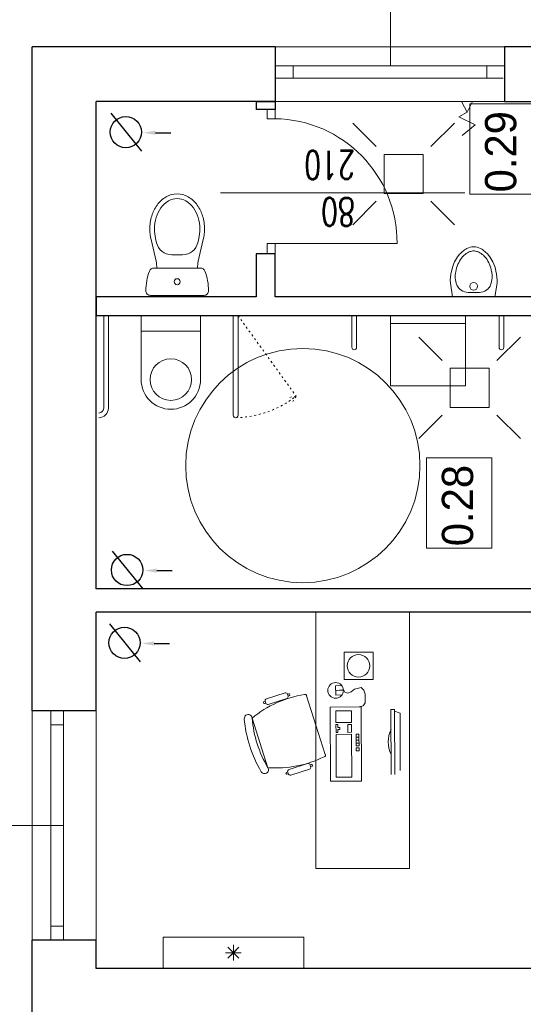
# Model space of a CAD drawing. Header units: millimetres. Extents: x -2948 to 78628, y 64669 to 215420.
# Tile 117 of 256: x 56094 to 56417, y 97276 to 97907. Entities that reach past the tile are written whole.
import ezdxf
from ezdxf.enums import TextEntityAlignment as Align

# ---------------------------------------------------------------- set-up
doc = ezdxf.new("R2010")
doc.units = ezdxf.units.MM
doc.linetypes.add('ACAD_ISO03W100', pattern=[30, 12, -18])
doc.linetypes.add('HIDDEN', pattern=[9.525, 6.35, -3.175])
for name, color, linetype, lineweight in [('1_OPIS_OKNA', 60, 'Continuous', 13), ('a_meble', 240, 'Continuous', 5), ('meble inst', 240, 'Continuous', 5), ('NOWE SCIANY', 3, 'Continuous', 13), ('OPIS', 2, 'Continuous', 13), ('P_WYPOSAZENIE_SANITARNE', 4, 'Continuous', 5), ('pomiwszczenia', 95, 'Continuous', 20), ('POMOC', 1, 'Continuous', 13), ('SCIANY', 7, 'Continuous', 30), ('STOLARKA', 3, 'Continuous', 13), ('WYMIAR', 5, 'Continuous', 13), ('WYPOSAZENIE_SANITARNE', 122, 'Continuous', 5), ('ŚCIANY', 7, 'Continuous', 30)]:
    doc.layers.add(name, color=color, linetype=linetype, lineweight=lineweight)
doc.styles.add('CP_ATTR', font='ROMANS.SHX')
doc.styles.add('style2', font='romans.shx', dxfattribs={"width": 0.7})
doc.dimstyles.new('100', dxfattribs={"dimscale": 80, "dimtxt": 0.2, "dimasz": 0.2, "dimexe": 1.25, "dimexo": 0.625, "dimgap": 0.05, "dimtad": 1, "dimdec": 0, "dimdsep": 46, "dimlunit": 6, "dimtxsty": 'style2', "dimblk1": 'TICK', "dimblk2": 'TICK', "dimsah": 1, "dimcen": 0.2, "dimse1": 1, "dimse2": 1, "dimclrd": 256, "dimclrt": 2, "dimadec": 0, "dimazin": 0, "dimtfac": 1, "dimtdec": 0, "dimtix": 1, "dimtmove": 1, "dimatfit": 0, "dimldrblk": 'DOTSMALL', "dimfxl": 1, "dimtolj": 1, "dimtzin": 0, "dimarcsym": 0})

# ---------------------------------------------------------------- blocks, each defined once
blk = doc.blocks.new('kom')
at = {"layer": 'a_meble'}
for points in [[(39.05, -14.92, -0.401573), (37.5, -14.16, -0.132972), (30.49, 21.93, -1), (27.95, 26.23, -0.112252), (61.8, 37.04, -1), (62.23, 32.06, 0.112252), (30.49, 21.93), (62.23, 32.06, -0.132972), (77.43, -1.41, -0.401573), (76.61, -2.93)], [(71.81, 23.31, 0.414214), (71, 21.74), (74.8, 9.83, 0.414214), (76.37, 9.02), (77.56, 9.4), (77.85, 8.51, -0.414214), (77.65, 8.12), (77.05, 7.93, -0.414214), (76.66, 8.13), (76.37, 9.02), (77.56, 9.4, 0.414214), (78.37, 10.97), (74.57, 22.88, 0.414214), (73, 23.69), (71.81, 23.31), (71.52, 24.21, -0.414214), (71.73, 24.6), (72.32, 24.79, -0.414214), (72.72, 24.59), (73, 23.69)], [(26.56, 8.86), (26.28, 9.76, -0.414214), (26.48, 10.15), (27.07, 10.34, -0.414214), (27.47, 10.14), (27.75, 9.24), (26.56, 8.86, 0.414214), (25.75, 7.29), (29.55, -4.62, 0.414214), (31.12, -5.43), (32.32, -5.05), (32.6, -5.94, -0.414214), (32.4, -6.33), (31.8, -6.52, -0.414214), (31.41, -6.32), (31.12, -5.43), (32.32, -5.05, 0.414214), (33.13, -3.48), (29.32, 8.43, 0.414214), (27.75, 9.24)], [(38.99, -57, -0.234116), (55.02, -56.92)]]:
    blk.add_lwpolyline(points, format="xyb", dxfattribs=at)
for points in [[(76.54, -2.73), (38.99, -14.72)], [(82.6, -68.76), (129.99, -68.76), (129.99, -8.76), (-34.01, -8.76), (-34.01, -68.76), (82.6, -68.76)], [(77.09, -25.49), (77.02, -21.47), (82.99, -21.38), (83.14, -25.32)], [(80.13, -26.42), (80, -21.43), (80.41, -26.41)], [(80.61, -26.54), (78.88, -27.31), (78.12, -29.05), (79.09, -31.36), (80.73, -33.56), (81.91, -37.79), (80.14, -39.5), (77.58, -40.31), (71.93, -40.33), (70.01, -38.97), (69.41, -36.59)], [(51.91, -36.36), (50.03, -36.37), (50.02, -34.5), (51.9, -34.49)], [(51.9, -34.49), (51.91, -36.36)], [(26.23, -57.05), (67.78, -56.86), (67.79, -59.15), (26.24, -59.34)], [(28.61, -62.82), (65.46, -62.65), (66.62, -59.15)]]:
    blk.add_lwpolyline(points, dxfattribs=at)
for points in [[(21.82, -18.06), (69.32, -17.84), (69.41, -37.84), (21.91, -38.06)], [(24.34, -21.8), (51.84, -21.68), (51.89, -31.68), (24.39, -31.8)], [(56.22, -22.91), (56.23, -24.16), (54.98, -24.16), (54.97, -22.91), (53.1, -22.92), (53.09, -21.67), (58.09, -21.65), (58.1, -22.9)], [(66.84, -21.61), (66.89, -31.61), (59.39, -31.64), (59.34, -21.64)], [(53.14, -31.67), (53.12, -29.17), (58.12, -29.15), (58.14, -31.65)], [(86.87, -45.37), (104.43, -45.41), (104.47, -26.83), (86.92, -26.78)], [(41.27, -34.54), (43.15, -34.53), (43.16, -36.4), (41.28, -36.41)], [(44.41, -36.4), (44.4, -34.52), (46.27, -34.51), (46.28, -36.39)], [(46.27, -34.51), (48.15, -34.5), (48.16, -36.38), (46.28, -36.39)], [(48.15, -34.5), (50.02, -34.5), (50.03, -36.37), (48.16, -36.38)]]:
    blk.add_lwpolyline(points, close=True, dxfattribs=at)
for centre, radius in [((80, -21.43), 5), ((95.67, -36.1), 7.23)]:
    blk.add_circle(centre, radius, dxfattribs=at)
blk = doc.blocks.new('2DHSN_701_zgzz0d2')
for p, q in [((-19, 0), (19, 0)), ((-19, -41), (-19, 0)), ((19, -41), (19, 0)), ((-19, -10), (19, -10))]:
    blk.add_line(p, q)
blk.add_circle((0, -41), 13.3)
for start, end in [(-180, -90), (-90, 0)]:
    blk.add_arc((0, -41), 19, start, end)
at = {"linetype": 'ByBlock', "style": 'CP_ATTR', "flags": 9}
for tag, p in [('NAME', (-9.19, -2.14)), ('FLOW', (-9.19, -2.15)), ('CHARACTER', (-9.19, -2.16)), ('TEMPERATURE', (-9.19, -2.16)), ('NUMBER', (-9.19, -2.17)), ('PRODUCT-TYPE', (-9.19, -2.18)), ('ORDER-NO', (-9.19, -2.19)), ('OTHER', (-9.18, -2.14)), ('PN', (-9.18, -2.15)), ('PRODUCER', (-9.17, -2.15)), ('ARTICLE', (-9.16, -2.14)), ('VOLTAGE', (-9.16, -2.17)), ('GROUP', (-9.15, -2.16)), ('WEIGHT', (-9.15, -2.16)), ('POWER', (-9.15, -2.19)), ('DN', (-9.14, -2.18))]:
    blk.add_attdef(tag, text='', height=0.000132, dxfattribs=at).set_placement(p, align=Align.MIDDLE_LEFT)
blk = doc.blocks.new('2DHSN_716_f2sxu40')
for p, q in [((-29, 0), (24, 0)), ((-24, -45), (-24, 0)), ((24, 0), (24, -45)), ((24, -5), (-24, -5)), ((24, -45), (-24, -45))]:
    blk.add_line(p, q)
at = {"linetype": 'ByBlock', "style": 'CP_ATTR', "flags": 9}
for tag, p in [('NAME', (-7.36, -1.83)), ('FLOW', (-7.36, -1.83)), ('CHARACTER', (-7.36, -1.84)), ('NUMBER', (-7.36, -1.85)), ('TEMPERATURE', (-7.36, -1.85)), ('PRODUCT-TYPE', (-7.36, -1.86)), ('ORDER-NO', (-7.36, -1.87)), ('PN', (-7.34, -1.83)), ('OTHER', (-7.34, -1.83)), ('PRODUCER', (-7.33, -1.83)), ('VOLTAGE', (-7.33, -1.85)), ('ARTICLE', (-7.32, -1.83)), ('WEIGHT', (-7.32, -1.84)), ('GROUP', (-7.32, -1.85)), ('POWER', (-7.32, -1.87)), ('DN', (-7.31, -1.86))]:
    blk.add_attdef(tag, text='', height=0.00005, dxfattribs=at).set_placement(p, align=Align.MIDDLE_LEFT)
blk = doc.blocks.new('A$C172927FC')
at = {"layer": 'WYPOSAZENIE_SANITARNE'}
for p, q in [((-8.68, 35.29), (0.05, 33.82)), ((0.05, 33.82), (0.01, 6.84)), ((-8.68, 5.37), (0.02, 6.84))]:
    blk.add_line(p, q, dxfattribs=at)
at = {"layer": 'WYPOSAZENIE_SANITARNE', "extrusion": (0, 0, -1)}
for centre, major_axis, start_param, end_param in [((-14.38, 15.45), (-13.38, 13.38), 0.083366, 0.348876), ((-9.98, 5.67), (-20.97, 20.97), 0.353831, 0.563601), ((-11.05, 6.71), (-18.11, 18.11), 0.393284, 0.589384), ((-9.96, 5.65), (-20.98, 20.98), 0.563092, 0.828839), ((-12.86, 14.9), (12.19, 12.19), -0.97239, -0.742667), ((-12.8, 18.28), (-9.8, 9.8), 0.834211, 1.17158), ((-14.06, 15.1), (-13.72, 13.72), 6.016495, 6.365606), ((-17.18, 18.16), (-8.92, 8.92), 5.87072, 6.153939), ((-18.08, 18.91), (8.09, 8.09), 4.580174, 4.87766), ((-13.87, 13.28), (-13.06, 13.06), 0.157604, 0.398026), ((-10.3, 24.35), (-5.16, 5.16), 1.168328, 1.614808), ((-10.77, 23.88), (5.63, 5.63), 0.040978, 0.620876), ((-23.17, 20.32), (6.29, 6.29), 3.928059, 4.443853), ((-23.14, 20.37), (6.32, 6.32), 3.408761, 3.922462), ((-22.72, 20.34), (4.71, 4.71), 3.924544, 4.299004), ((-22.72, 20.31), (4.71, 4.71), 3.554869, 3.929329), ((-6.73, 20.33), (1.77, 1.77), 2.356194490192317, 8.639379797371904), ((-61.62, 20.32), (41.64, 41.64), 0.702899, 0.867788), ((-14.05, 25.58), (-13.73, 13.73), 4.629586, 4.978331), ((-17.18, 22.49), (8.92, 8.92), 3.27073, 3.553949), ((-18.08, 21.74), (8.09, 8.09), 2.976213, 3.273699), ((-10.77, 16.77), (5.63, 5.63), 0.949811, 1.529709), ((-14.38, 25.22), (13.38, 13.38), 2.792384, 3.057777), ((-13.87, 27.37), (-13.06, 13.06), 4.314254, 4.554676), ((-9.97, 35.03), (-20.99, 20.99), 4.148711, 4.358191), ((-11.05, 33.94), (-18.11, 18.11), 4.122896, 4.318997), ((-12.86, 25.75), (12.19, 12.19), 2.313354, 2.543077), ((-12.8, 22.37), (9.8, 9.8), 1.969904, 2.307273), ((-10.3, 16.3), (5.16, 5.16), 1.526676, 1.973155), ((-9.96, 35.02), (-20.98, 20.98), 3.883456, 4.149114)]:
    blk.add_ellipse(centre, major_axis=major_axis, ratio=1, start_param=start_param, end_param=end_param, dxfattribs=at)
blk = doc.blocks.new('2DHSN_724_5an68yu')
for p, q in [((-17.5, 17.51), (-32.5, 32.51)), ((17.5, 17.51), (32.5, 32.51)), ((-17.5, -17.51), (-32.5, -32.51)), ((17.5, -17.51), (32.5, -32.51))]:
    blk.add_line(p, q)
blk.add_lwpolyline([(-12.5, 12.5), (12.5, 12.5), (12.5, -12.5), (-12.5, -12.5)], close=True)
at = {"linetype": 'ByBlock', "style": 'CP_ATTR', "flags": 9}
for tag, p in [('NAME', (-9.19, -1.83)), ('FLOW', (-9.19, -1.83)), ('CHARACTER', (-9.19, -1.84)), ('NUMBER', (-9.19, -1.85)), ('TEMPERATURE', (-9.19, -1.85)), ('PRODUCT-TYPE', (-9.19, -1.86)), ('ORDER-NO', (-9.19, -1.87)), ('PN', (-9.18, -1.83)), ('OTHER', (-9.18, -1.83)), ('PRODUCER', (-9.17, -1.83)), ('ARTICLE', (-9.16, -1.83)), ('VOLTAGE', (-9.16, -1.85)), ('WEIGHT', (-9.15, -1.84)), ('GROUP', (-9.15, -1.85)), ('POWER', (-9.15, -1.87)), ('DN', (-9.14, -1.86))]:
    blk.add_attdef(tag, text='', height=0.00005, dxfattribs=at).set_placement(p, align=Align.MIDDLE_LEFT)
blk = doc.blocks.new('A$C48A16FC9')
at = {"layer": 'WYPOSAZENIE_SANITARNE'}
for p, q in [((-13.67, 35.98), (20.52, 35.98)), ((-13.28, 0.27), (-10.09, 14.1)), ((18.4, 18.48), (-11.55, 18.48)), ((20.13, 0.27), (16.94, 14.1)), ((0, 10), (6.85, 10)), ((-10.36, -0.41), (-9.74, 2.25)), ((17.21, -0.41), (16.6, 2.25))]:
    blk.add_line(p, q, dxfattribs=at)
for points in [[(-14.07, -6.52, 0.072039), (-12.86, -14.86, 0.083339), (-9.48, -21.8, 0.106661), (-3.63, -27.12, 0.132138), (3.43, -29.02, 0.132138), (10.48, -27.12, 0.106661), (16.33, -21.8, 0.083339), (19.72, -14.86, 0.072039), (20.93, -6.52, 0.05824), (20.13, 0.27, 0.083339)], [(-13.28, 0.27, 0.05824), (-14.07, -6.52, 0.072039)], [(-10.36, -0.43, 0.05824), (-11.07, -6.52, 0.05824)], [(-11.07, -6.52, 0.072039), (-9.99, -14.01, 0.083339), (-7.04, -20.05, 0.106661), (-2.12, -24.52, 0.132138), (3.43, -26.02, 0.132138), (8.98, -24.52, 0.106661), (13.89, -20.05, 0.083339), (16.84, -14.01, 0.072039), (17.93, -6.52, 0.05824), (17.21, -0.43, 0.05824)]]:
    blk.add_lwpolyline(points, format="xyb", dxfattribs=at)
blk.add_circle((3.43, 27.23), 1.96, dxfattribs=at)
for centre, radius, start, end in [((-13.67, 32.98), 3, 90, 180.53765), ((20.33, 33.3), 37, 180.53765, 200.34174), ((20.52, 32.98), 3, 359.46235, 90), ((-13.48, 33.3), 37, 339.65826, 359.46235), ((-11.55, 21.48), 3, 200.34174, 270), ((18.4, 21.48), 3, 270, 339.65826), ((-29.57, 18.6), 20, 346.99533, 359.67168), ((36.43, 18.6), 20, 180.32832, 193.00467), ((0, 0), 10, 90, 166.99533), ((6.85, 0), 10, 13.00467, 90)]:
    blk.add_arc(centre, radius, start, end, dxfattribs=at)
blk = doc.blocks.new('TICK')
at = {"color": 5}
for p, q in [((0, -0.75), (0, 0.75)), ((-1, 0), (1, 0))]:
    blk.add_line(p, q, dxfattribs=at)
at = {"const_width": 0.1}
blk.add_lwpolyline([(-0.354, -0.354), (0.354, 0.354)], dxfattribs=at)
blk = doc.blocks.new('*D1231')
at = {"layer": 'Defpoints', "color": 0, "ltscale": 2, "transparency": 16777216}
for p in [(55415.52, 97299.17), (56153.73, 97299.17), (56153.73, 97257.17)]:
    blk.add_point(p, dxfattribs=at)
at = {"layer": 'WYMIAR', "lineweight": -2, "ltscale": 2, "transparency": 16777216}
blk.add_line((55415.52, 97273.17), (55415.52, 97283.17), dxfattribs=at)
at = {"layer": 'WYMIAR', "lineweight": -2, "ltscale": 2, "transparency": 16777216, "xscale": 16, "yscale": 16, "zscale": 16}
for p, rotation in [((55415.52, 97299.17), 90), ((55415.52, 97257.17), 270)]:
    blk.add_blockref('TICK', p, dxfattribs=dict(at, rotation=rotation))
at = {"layer": 'WYMIAR', "color": 2, "ltscale": 2, "transparency": 16777216, "insert": (55403.52, 97278.17), "char_height": 16, "attachment_point": 5, "rotation": 90, "style": 'style2'}
blk.add_mtext('\\A1;42', dxfattribs=at)
blk = doc.blocks.new('_DotSmall')
at = {"layer": 'OPIS', "color": 0, "const_width": 0.5}
blk.add_lwpolyline([(-0.0625, 0, 1), (0.0625, 0, 1)], format="xyb", close=True, dxfattribs=at)
blk = doc.blocks.new('*D1232')
at = {"layer": 'Defpoints', "color": 0, "ltscale": 2, "transparency": 16777216}
for p in [(55415.52, 97527.17), (56153.73, 97527.17), (56153.73, 97299.17)]:
    blk.add_point(p, dxfattribs=at)
at = {"layer": 'WYMIAR', "lineweight": -2, "ltscale": 2, "transparency": 16777216}
blk.add_line((55415.52, 97315.17), (55415.52, 97511.17), dxfattribs=at)
at = {"layer": 'WYMIAR', "lineweight": -2, "ltscale": 2, "transparency": 16777216, "xscale": 16, "yscale": 16, "zscale": 16}
for p, rotation in [((55415.52, 97527.17), 90), ((55415.52, 97299.17), 270)]:
    blk.add_blockref('TICK', p, dxfattribs=dict(at, rotation=rotation))
at = {"layer": 'WYMIAR', "color": 2, "ltscale": 2, "transparency": 16777216, "insert": (55403.52, 97413.17), "char_height": 16, "attachment_point": 5, "rotation": 90, "style": 'style2'}
blk.add_mtext('\\A1;228', dxfattribs=at)
blk = doc.blocks.new('*D1233')
at = {"layer": 'Defpoints', "color": 0, "ltscale": 2, "transparency": 16777216}
for p in [(55415.52, 97542.17), (56153.73, 97542.17), (56153.73, 97527.17)]:
    blk.add_point(p, dxfattribs=at)
at = {"layer": 'WYMIAR', "lineweight": -2, "ltscale": 2, "transparency": 16777216}
for p, q in [((55415.52, 97558.17), (55415.52, 97574.17)), ((55415.52, 97527.17), (55415.52, 97542.17)), ((55415.52, 97511.17), (55415.52, 97495.17))]:
    blk.add_line(p, q, dxfattribs=at)
at = {"layer": 'WYMIAR', "lineweight": -2, "ltscale": 2, "transparency": 16777216, "xscale": 16, "yscale": 16, "zscale": 16}
for p, rotation in [((55415.52, 97542.17), 270), ((55415.52, 97527.17), 90)]:
    blk.add_blockref('TICK', p, dxfattribs=dict(at, rotation=rotation))
at = {"layer": 'WYMIAR', "color": 2, "ltscale": 2, "transparency": 16777216, "insert": (55403.52, 97534.67), "char_height": 16, "attachment_point": 5, "rotation": 90, "style": 'style2'}
blk.add_mtext('\\A1;15', dxfattribs=at)
blk = doc.blocks.new('*D1234')
at = {"layer": 'Defpoints', "color": 0, "ltscale": 2, "transparency": 16777216}
for p in [(55415.52, 97717.17), (56153.73, 97717.17), (56153.73, 97542.17)]:
    blk.add_point(p, dxfattribs=at)
at = {"layer": 'WYMIAR', "lineweight": -2, "ltscale": 2, "transparency": 16777216}
blk.add_line((55415.52, 97558.17), (55415.52, 97701.17), dxfattribs=at)
at = {"layer": 'WYMIAR', "lineweight": -2, "ltscale": 2, "transparency": 16777216, "xscale": 16, "yscale": 16, "zscale": 16}
for p, rotation in [((55415.52, 97717.17), 90), ((55415.52, 97542.17), 270)]:
    blk.add_blockref('TICK', p, dxfattribs=dict(at, rotation=rotation))
at = {"layer": 'WYMIAR', "color": 2, "ltscale": 2, "transparency": 16777216, "insert": (55403.52, 97629.67), "char_height": 16, "attachment_point": 5, "rotation": 90, "style": 'style2'}
blk.add_mtext('\\A1;175', dxfattribs=at)
blk = doc.blocks.new('*D1235')
at = {"layer": 'Defpoints', "color": 0, "ltscale": 2, "transparency": 16777216}
for p in [(55415.52, 97729.17), (56153.73, 97729.17), (56153.73, 97717.17)]:
    blk.add_point(p, dxfattribs=at)
at = {"layer": 'WYMIAR', "lineweight": -2, "ltscale": 2, "transparency": 16777216}
for p, q in [((55415.52, 97745.17), (55415.52, 97761.17)), ((55415.52, 97717.17), (55415.52, 97729.17)), ((55415.52, 97701.17), (55415.52, 97685.17))]:
    blk.add_line(p, q, dxfattribs=at)
at = {"layer": 'WYMIAR', "lineweight": -2, "ltscale": 2, "transparency": 16777216, "xscale": 16, "yscale": 16, "zscale": 16}
for p, rotation in [((55415.52, 97729.17), 270), ((55415.52, 97717.17), 90)]:
    blk.add_blockref('TICK', p, dxfattribs=dict(at, rotation=rotation))
at = {"layer": 'WYMIAR', "color": 2, "ltscale": 2, "transparency": 16777216, "insert": (55403.52, 97723.17), "char_height": 16, "attachment_point": 5, "rotation": 90, "style": 'style2'}
blk.add_mtext('\\A1;12', dxfattribs=at)
blk = doc.blocks.new('*D1376')
at = {"layer": 'Defpoints', "color": 0, "ltscale": 2, "transparency": 16777216}
for p in [(55415.52, 97854.17), (56143.33, 97854.17), (56143.33, 97729.17)]:
    blk.add_point(p, dxfattribs=at)
at = {"layer": 'WYMIAR', "lineweight": -2, "ltscale": 2, "transparency": 16777216}
blk.add_line((55415.52, 97745.17), (55415.52, 97838.17), dxfattribs=at)
at = {"layer": 'WYMIAR', "lineweight": -2, "ltscale": 2, "transparency": 16777216, "xscale": 16, "yscale": 16, "zscale": 16}
for p, rotation in [((55415.52, 97854.17), 90), ((55415.52, 97729.17), 270)]:
    blk.add_blockref('TICK', p, dxfattribs=dict(at, rotation=rotation))
at = {"layer": 'WYMIAR', "color": 2, "ltscale": 2, "transparency": 16777216, "insert": (55403.52, 97791.67), "char_height": 16, "attachment_point": 5, "rotation": 90, "style": 'style2'}
blk.add_mtext('\\A1;125', dxfattribs=at)
blk = doc.blocks.new('*D1377')
at = {"layer": 'Defpoints', "color": 0, "ltscale": 2, "transparency": 16777216}
for p in [(55415.52, 97889.17), (56143.33, 97889.17), (56143.33, 97854.17)]:
    blk.add_point(p, dxfattribs=at)
at = {"layer": 'WYMIAR', "lineweight": -2, "ltscale": 2, "transparency": 16777216}
for p, q in [((55415.52, 97905.17), (55415.52, 97921.17)), ((55415.52, 97854.17), (55415.52, 97889.17)), ((55415.52, 97838.17), (55415.52, 97822.17))]:
    blk.add_line(p, q, dxfattribs=at)
at = {"layer": 'WYMIAR', "lineweight": -2, "ltscale": 2, "transparency": 16777216, "xscale": 16, "yscale": 16, "zscale": 16}
for p, rotation in [((55415.52, 97889.17), 270), ((55415.52, 97854.17), 90)]:
    blk.add_blockref('TICK', p, dxfattribs=dict(at, rotation=rotation))
at = {"layer": 'WYMIAR', "color": 2, "ltscale": 2, "transparency": 16777216, "insert": (55403.52, 97871.67), "char_height": 16, "attachment_point": 5, "rotation": 90, "style": 'style2'}
blk.add_mtext('\\A1;35', dxfattribs=at)
blk = doc.blocks.new('*D1274')
at = {"layer": 'Defpoints', "color": 0, "ltscale": 2, "transparency": 16777216}
for p in [(56453.33, 98109.1), (56143.33, 97911.31), (56453.33, 97854.17)]:
    blk.add_point(p, dxfattribs=at)
at = {"layer": 'WYMIAR', "lineweight": -2, "ltscale": 2, "transparency": 16777216}
blk.add_line((56159.33, 98109.1), (56437.33, 98109.1), dxfattribs=at)
at = {"layer": 'WYMIAR', "lineweight": -2, "ltscale": 2, "transparency": 16777216, "xscale": 16, "yscale": 16, "zscale": 16, "rotation": 180}
blk.add_blockref('TICK', (56143.33, 98109.1), dxfattribs=at)
at = {"layer": 'WYMIAR', "lineweight": -2, "ltscale": 2, "transparency": 16777216, "xscale": 16, "yscale": 16, "zscale": 16}
blk.add_blockref('TICK', (56453.33, 98109.1), dxfattribs=at)
at = {"layer": 'WYMIAR', "color": 2, "ltscale": 2, "transparency": 16777216, "insert": (56298.33, 98097.1), "char_height": 16, "attachment_point": 5, "rotation": 180, "style": 'style2'}
blk.add_mtext('\\A1;310', dxfattribs=at)

msp = doc.modelspace()

# ---------------------------------------------------------------- linework, layer by layer
for p, q in [((56152.71, 97846.77), (56172.42, 97822.52)), ((56181.3, 97834.23), (56191.17, 97834.23)), ((56153.51, 97566.42), (56173.22, 97542.17)), ((56182.1, 97553.88), (56191.97, 97553.88)), ((56151.87, 97519.77), (56171.58, 97495.52)), ((56180.46, 97507.22), (56190.33, 97507.22))]:
    msp.add_line(p, q)
for centre in [(56162.28, 97834.64), (56163.09, 97554.29), (56161.45, 97507.64)]:
    msp.add_circle(centre, 10)
for points in [[(56181.3, 97832.92), (56181.3, 97835.54), (56173.42, 97834.23)], [(56182.1, 97552.56), (56182.1, 97555.19), (56174.22, 97553.88)], [(56180.46, 97505.91), (56180.46, 97508.54), (56172.58, 97507.22)]]:
    msp.add_solid(points)
at = {"layer": '1_OPIS_OKNA'}
for p, q in [((56331.83, 97877.17), (56331.83, 98010.74)), ((56122.33, 97390.67), (55986.77, 97390.67))]:
    msp.add_line(p, q, dxfattribs=at)
at = {"layer": 'meble inst', "lineweight": 5, "ltscale": 0.02}
for p, q in [((56380.84, 97847.37), (56377.44, 97853.72)), ((56384.07, 97853.72), (56380.84, 97847.37)), ((56380.84, 97847.37), (56375.46, 97844.49)), ((56375.46, 97844.49), (56385.89, 97839.4)), ((56385.89, 97839.4), (56377.54, 97832.55)), ((56148.12, 97657.78), (56148.12, 97717.17)), ((56151.12, 97657.78), (56151.12, 97717.17)), ((56231.12, 97653.28), (56231.12, 97717.17)), ((56234.12, 97653.28), (56234.12, 97717.17)), ((56307.03, 97696.79), (56307.03, 97717.17)), ((56310.03, 97717.17), (56310.03, 97696.79)), ((56401.3, 97717.17), (56401.3, 97696.79)), ((56404.3, 97696.79), (56404.3, 97717.17))]:
    msp.add_line(p, q, dxfattribs=at)
at = {"layer": 'meble inst', "linetype": 'ACAD_ISO03W100', "ltscale": 0.1}
for p, q in [((56234.12, 97717.17), (56271.35, 97665.6)), ((56267.23, 97664.82), (56271.35, 97665.6)), ((56271.35, 97665.6), (56269.14, 97662.18))]:
    msp.add_line(p, q, dxfattribs=at)
at = {"layer": 'meble inst', "lineweight": 5, "ltscale": 0.02}
msp.add_circle((56275.62, 97621.15), 75, dxfattribs=at)
for centre, radius, start in [((56308.53, 97696.79), 1.5, 180), ((56402.8, 97696.79), 1.5, 180), ((56145.12, 97657.78), 3, 270), ((56145.12, 97657.78), 6, 270), ((56232.62, 97653.28), 1.5, 180)]:
    msp.add_arc(centre, radius, start, 0, dxfattribs=at)
at = {"layer": 'meble inst', "linetype": 'ACAD_ISO03W100', "ltscale": 0.1}
msp.add_arc((56231.12, 97717.17), 65.4, 271.34501, 307.96229, dxfattribs=at)
at = {"layer": 'NOWE SCIANY'}
for p, q in [((56252.83, 97849.13), (56252.83, 97843.25)), ((56257.83, 97849.08), (56257.83, 97843.25)), ((56257.83, 97843.25), (56252.83, 97843.25)), ((56252.83, 97763.24), (56252.83, 97756.74)), ((56257.83, 97763.24), (56252.83, 97763.24)), ((56257.83, 97763.24), (56257.83, 97756.74))]:
    msp.add_line(p, q, dxfattribs=at)
at = {"layer": 'NOWE SCIANY', "ltscale": 2}
msp.add_line((56257.83, 97763.24), (56336.1, 97763.24), dxfattribs=at)
at = {"layer": 'NOWE SCIANY'}
msp.add_lwpolyline([(56252.83, 97849.08), (56257.83, 97849.08), (56245.86, 97849.08)], dxfattribs=at)
at = {"layer": 'NOWE SCIANY', "ltscale": 2}
msp.add_arc((56256.64, 97763.93), 79.33, 359.4999, 89.24614, dxfattribs=at)
at = {"layer": 'P_WYPOSAZENIE_SANITARNE', "ltscale": 2}
msp.add_lwpolyline([(56276.2, 97299.17), (56186.2, 97299.17), (56186.2, 97319.17), (56276.2, 97319.17)], close=True, dxfattribs=at)
at = {"layer": 'P_WYPOSAZENIE_SANITARNE', "linetype": 'HIDDEN', "ltscale": 2}
for points in [[(56231.2, 97309.17), (56234.74, 97305.64), (56227.66, 97312.71)], [(56231.2, 97309.17), (56227.66, 97305.64), (56234.73, 97312.71), (56231.2, 97309.17)], [(56231.2, 97309.17), (56231.2, 97304.17), (56231.2, 97314.17)], [(56231.2, 97309.17), (56226.2, 97309.17), (56236.2, 97309.17), (56231.2, 97309.17)]]:
    msp.add_lwpolyline(points, dxfattribs=at)
at = {"layer": 'pomiwszczenia'}
for points in [[(56382.51, 97794.84), (56382.51, 97852.73), (56424.19, 97852.73), (56424.19, 97794.84)], [(56354.88, 97568.29), (56354.88, 97626.19), (56396.57, 97626.19), (56396.57, 97568.29)]]:
    msp.add_lwpolyline(points, close=True, dxfattribs=at)
at = {"layer": 'POMOC'}
for p, q in [((56257.83, 97889.17), (56404.83, 97889.17)), ((56404.83, 97854.17), (56257.83, 97854.17)), ((56379.39, 97795.84), (56222.83, 97795.84)), ((56102.33, 97317.17), (56102.33, 97464.17)), ((56114.33, 97317.17), (56114.33, 97464.17)), ((56114.33, 97317.17), (56114.33, 97464.17)), ((56143.33, 97464.17), (56143.33, 97317.17))]:
    msp.add_line(p, q, dxfattribs=at)
at = {"layer": 'SCIANY', "ltscale": 2}
for p, q in [((56453.33, 97542.17), (56143.33, 97542.17)), ((56411.33, 97527.17), (56143.33, 97527.17))]:
    msp.add_line(p, q, dxfattribs=at)
for points in [[(56245.86, 97849.08), (56245.86, 97854.17), (56257.83, 97854.17), (56257.83, 97849.08), (56245.83, 97849.08)], [(56453.33, 97662.43), (56464.75, 97662.43), (56465.33, 97717.17), (56551.77, 97717.19), (56551.77, 97729.17), (56465.33, 97729.17), (56465.31, 97747.37), (56465.31, 97746.12), (56453.33, 97746.12), (56453.33, 97729.17), (56257.83, 97729.17), (56257.83, 97756.74), (56245.83, 97756.74), (56245.83, 97729.17), (56143.33, 97729.17), (56143.33, 97717.17), (56453.33, 97717.17), (56453.33, 97662.43)]]:
    msp.add_lwpolyline(points, dxfattribs=at)
at = {"layer": 'STOLARKA'}
for p, q in [((56257.83, 97877.17), (56404.83, 97877.17)), ((56269.33, 97877.17), (56269.33, 97869.17)), ((56393.33, 97877.17), (56393.33, 97869.17)), ((56257.83, 97869.17), (56403.83, 97869.17)), ((56114.33, 97317.17), (56114.33, 97464.17)), ((56122.33, 97317.17), (56122.33, 97464.17)), ((56114.33, 97455.17), (56122.33, 97455.17)), ((56114.33, 97326.17), (56122.33, 97326.17))]:
    msp.add_line(p, q, dxfattribs=at)
at = {"layer": 'ŚCIANY', "ltscale": 2}
for p, q in [((56102.33, 97464.17), (56102.33, 97889.17)), ((56257.83, 97889.17), (56102.33, 97889.17)), ((56257.83, 97889.17), (56257.83, 97854.17)), ((56404.83, 97889.17), (56404.83, 97854.17)), ((56738.33, 97889.17), (56404.83, 97889.17)), ((56143.33, 97542.17), (56143.33, 97854.17)), ((56257.83, 97854.17), (56143.33, 97854.17)), ((56404.83, 97854.17), (56453.33, 97854.17)), ((56143.33, 97464.17), (56143.33, 97527.17)), ((56531.33, 97527.17), (56143.33, 97527.17)), ((56143.33, 97464.17), (56102.33, 97464.17)), ((56102.33, 97162.17), (56102.33, 97317.17)), ((56143.33, 97317.17), (56102.33, 97317.17)), ((56143.33, 97299.17), (56143.33, 97317.17)), ((56663.33, 97299.17), (56143.33, 97299.17))]:
    msp.add_line(p, q, dxfattribs=at)

# ---------------------------------------------------------------- block references
at = {"layer": 'meble inst', "lineweight": 5, "ltscale": 0.02}
for name, p in [('2DHSN_724_5an68yu', (56340.17, 97807.87)), ('2DHSN_701_zgzz0d2', (56191.12, 97717.17))]:
    msp.add_blockref(name, p, dxfattribs=at)
at = {"layer": 'meble inst', "lineweight": 5, "ltscale": 0.02, "xscale": -1}
for name, p in [('2DHSN_716_f2sxu40', (56355.67, 97717.17)), ('2DHSN_724_5an68yu', (56382.4, 97670.91))]:
    msp.add_blockref(name, p, dxfattribs=at)
at = {"layer": 'NOWE SCIANY', "rotation": 90}
msp.add_blockref('kom', (56275.2, 97397.18), dxfattribs=at)
at = {"layer": 'WYPOSAZENIE_SANITARNE'}
for name, p, rotation in [('A$C48A16FC9', (56198.6, 97766.06), 180.0000000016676), ('A$C172927FC', (56364.69, 97729.17), 270.0225746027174)]:
    msp.add_blockref(name, p, dxfattribs=dict(at, rotation=rotation))

# ---------------------------------------------------------------- texts
at = {"layer": 'NOWE SCIANY', "linetype": 'Continuous', "ltscale": 0.2, "insert": (56308.93, 97774.55), "char_height": 18, "width": 280.1371, "attachment_point": 1, "rotation": 179.99152, "style": 'style2'}
msp.add_mtext('80\\P210', dxfattribs=at)
at = {"layer": 'pomiwszczenia', "char_height": 20, "attachment_point": 5, "rotation": 90}
for s, insert in [('0.29', (56402.4, 97822.07)), ('0.28', (56374.77, 97595.52))]:
    msp.add_mtext_dynamic_manual_height_columns(s, width=0.7657, gutter_width=4.5, heights=[0], dxfattribs=dict(at, insert=insert))

# ---------------------------------------------------------------- dimensions: what is measured, and where the dimension line sits
at = {"layer": 'WYMIAR', "ltscale": 2}
for base, p1, p2, angle, picture, middle in [((56453.33, 98109.1), (56143.33, 97911.31), (56453.33, 97854.17), 180, '*D1274', (56298.33, 98097.1)), ((55415.52, 97889.17), (56143.33, 97854.17), (56143.33, 97889.17), 90, '*D1377', (55403.52, 97871.67)), ((55415.52, 97854.17), (56143.33, 97729.17), (56143.33, 97854.17), 90, '*D1376', (55403.52, 97791.67)), ((55415.52, 97729.17), (56153.73, 97717.17), (56153.73, 97729.17), 90, '*D1235', (55403.52, 97723.17)), ((55415.52, 97717.17), (56153.73, 97542.17), (56153.73, 97717.17), 90, '*D1234', (55403.52, 97629.67)), ((55415.52, 97542.17), (56153.73, 97527.17), (56153.73, 97542.17), 90, '*D1233', (55403.52, 97534.67)), ((55415.52, 97527.17), (56153.73, 97299.17), (56153.73, 97527.17), 90, '*D1232', (55403.52, 97413.17)), ((55415.52, 97299.17), (56153.73, 97257.17), (56153.73, 97299.17), 90, '*D1231', (55403.52, 97278.17))]:
    dim = msp.add_linear_dim(base=base, p1=p1, p2=p2, angle=angle, dimstyle='100', dxfattribs=at)
    dim.commit()
    dim.dimension.update_dxf_attribs({"geometry": picture, "text_midpoint": middle})

doc.saveas('drawing.dxf')
